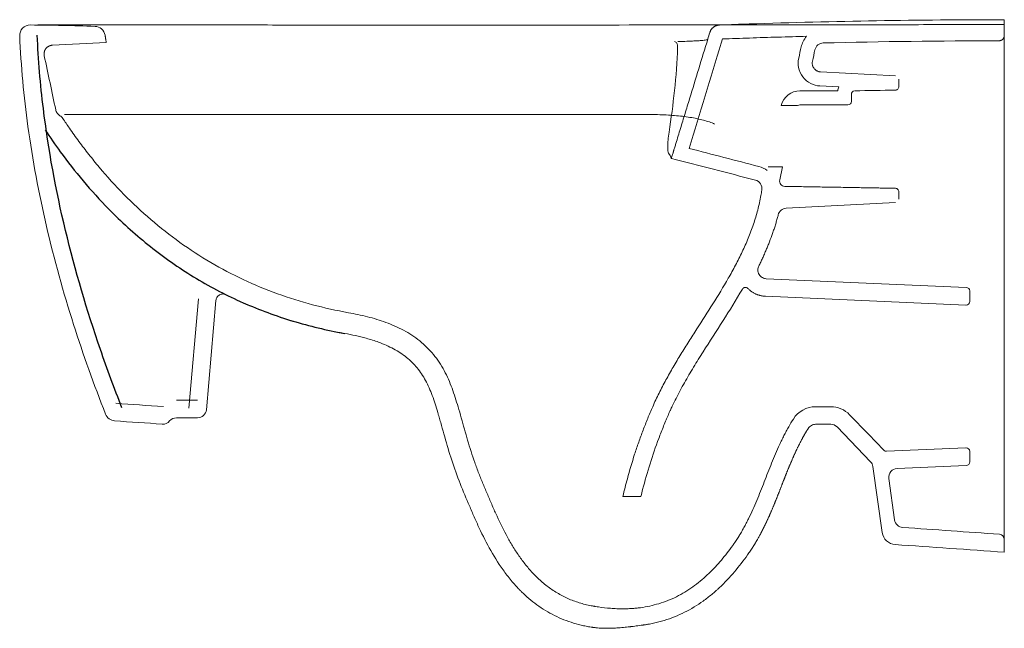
# Model space of a CAD drawing. Extents: x 1108 to 4137, y -1000 to 2421.
# Tile 5 of 5: x 3261 to 3821, y 1990 to 2337. Entities that reach past the tile are written whole.
import ezdxf

# ---------------------------------------------------------------- set-up
doc = ezdxf.new("R2010")
doc.units = 0
doc.layers.add('2', color=7, linetype='CONTINUOUS')
doc.layers.add('3', color=7, linetype='CONTINUOUS')

msp = doc.modelspace()

# ---------------------------------------------------------------- linework, layer by layer
at = {"layer": '2', "color": 60, "linetype": 'Continuous', "lineweight": 13}
for points, knots in [([(3635.27, 2324.29, -91.39), (3637.24, 2324.34, -88), (3640.71, 2324.45, -80.96), (3644.69, 2324.62, -69.88), (3647.58, 2324.8, -58.48), (3650.28, 2325.04, -43.03), (3652.03, 2325.35, -23.51), (3652.35, 2325.61, -7.83), (3652.39, 2325.73)], [0, 0, 0, 0, 0.125, 0.25, 0.375, 0.5, 0.75, 1, 1, 1, 1]), ([(3635.19, 2321.1, -89.96), (3634.93, 2312.73, -86.14), (3634.3, 2304.54, -82.02), (3632.59, 2288.42, -73.3), (3631.52, 2280.52, -68.72), (3630.32, 2272.77, -63.92)], [0, 0, 0, 0, 0.5, 0.5, 1, 1, 1, 1]), ([(3630.32, 2272.77, -63.92), (3629.82, 2269.54, -61.93), (3629.59, 2266.77, -59.22), (3629.56, 2263.67, -54.48), (3629.6, 2262.8, -52.76), (3629.77, 2261.48, -49.22), (3629.9, 2261.02, -47.4), (3630.07, 2260.77, -45.51)], [0, 0, 0, 0, 0.5, 0.5, 0.75, 0.75, 1, 1, 1, 1])]:
    msp.add_open_spline(points, degree=3, knots=knots, dxfattribs=at)
for points in [[(3633.47, 2324.24, -94.38), (3634.02, 2324.25, -93.5), (3634.49, 2323.95, -92.58), (3634.8, 2323.36, -91.78)], [(3634.8, 2323.36, -91.78), (3635.09, 2322.8, -91), (3635.22, 2322.01, -90.37), (3635.19, 2321.1, -89.96)], [(3630.07, 2260.77, -45.51), (3631.44, 2258.72, -30.47), (3631.64, 2257.84, -15.23), (3631.64, 2257.84)]]:
    msp.add_open_spline(points, degree=3, dxfattribs=at)
at = {"layer": '3', "color": 254, "linetype": 'Continuous', "lineweight": 13}
for p, q in [((3821.09, 2336.74), (3821.09, 2327.74)), ((3660.77, 2325.77), (3660.04, 2323.4)), ((3716.53, 2307.05), (3759.19, 2304.81)), ((3761.09, 2302.81), (3761.09, 2298.67)), ((3727.02, 2298.49), (3716.12, 2299.06)), ((3704.81, 2296.24), (3726.28, 2296.24)), ((3734.09, 2294.27), (3734.09, 2290.24)), ((3703.49, 2287.93), (3694.15, 2287.93)), ((3732.09, 2288.24), (3704.81, 2288.24)), ((3686.7, 2252.93), (3694.88, 2252.93)), ((3694.88, 2252.93), (3693.3, 2245.52)), ((3761.09, 2238.8), (3761.09, 2234.66)), ((3759.19, 2232.66), (3697.02, 2229.4)), ((3685.64, 2189.34), (3799.47, 2184.37)), ((3799.29, 2174.37), (3685.2, 2179.35)), ((3801.38, 2182.37), (3801.38, 2176.37)), ((3362.55, 2177.89), (3357.1, 2115.62)), ((3372.51, 2177.02), (3367.06, 2114.75)), ((3362.08, 2120.19), (3350.02, 2120.19)), ((3713.75, 2116.5), (3722.3, 2116.5)), ((3362.08, 2110.19), (3350.02, 2110.19)), ((3733.09, 2111.92), (3743.75, 2100.88)), ((3821.09, 2107.58), (3821.09, 2108.4)), ((3722.3, 2106.5), (3713.75, 2106.5)), ((3744.99, 2085.2), (3725.9, 2104.97)), ((3743.75, 2100.88), (3752.58, 2091.74)), ((3754.1, 2091.13), (3799.29, 2093.1)), ((3801.38, 2091.11), (3801.38, 2085.1)), ((3751.61, 2044.95), (3746.34, 2082.43)), ((3799.47, 2083.1), (3760.1, 2081.38)), ((3755.37, 2075.69), (3758.68, 2052.09)), ((3821.09, 2040.96), (3821.09, 2033.74))]:
    msp.add_line(p, q, dxfattribs=at)
at = {"layer": '3', "color": 60, "linetype": 'Continuous', "lineweight": 13}
for p, q in [((3821.09, 2333.92), (3821.09, 2336.74)), ((3821.09, 2333.92), (3821.09, 2336.74)), ((3821.09, 2327.95), (3821.09, 2333.92)), ((3821.09, 2113.43), (3821.09, 2327.95)), ((3286.25, 2282.78), (3343.52, 2282.78)), ((3343.52, 2282.78), (3349.76, 2282.78)), ((3349.76, 2282.78), (3383.28, 2282.78)), ((3383.28, 2282.78), (3589.38, 2282.78)), ((3589.38, 2282.78), (3618.01, 2282.78)), ((3821.09, 2108.4), (3821.09, 2113.43)), ((3821.09, 2095.56), (3821.09, 2107.58)), ((3821.09, 2035.59), (3821.09, 2095.56)), ((3821.09, 2033.74), (3821.09, 2035.59))]:
    msp.add_line(p, q, dxfattribs=at)
at = {"layer": '3', "color": 254, "linetype": 'Continuous', "lineweight": 13}
for centre, radius, start, end in [((3266.85, 2327.72), 6, 89.6878, 182.4919), ((3704.81, 2285.24), 3, 90, 116.0858), ((3678.19, 2240.63), 13, 51.6818, 75.4876), ((3678.19, 2240.63), 5, 349.937, 75.4876), ((3673.76, 2182.39), 2, 44.6246, 149.9696), ((3799.38, 2182.37), 2, 0, 87.5), ((3350.02, 2105.19), 5, 90, 140.3706), ((3722.3, 2101.5), 5, 44, 90), ((3754.02, 2093.13), 2, 224, 272.5), ((3741.39, 2081.73), 5, 8, 44), ((3799.38, 2085.1), 2, 272.5, 0), ((3760.32, 2076.39), 5, 92.5, 188), ((3763.64, 2052.79), 5, 188, 266)]:
    msp.add_arc(centre, radius, start, end, dxfattribs=at)
at = {"layer": '3', "color": 254, "linetype": 'Continuous', "lineweight": 13, "extrusion": (0, 0, -1)}
for centre, radius, start, end in [((-3704.81, 2285.24), 11, 14.1787, 90), ((-3362.08, 2115.19), 5, 185, 270), ((-3722.3, 2101.5), 15, 90, 136), ((-3342.31, 2111.57), 5, 219.6294, 274)]:
    msp.add_arc(centre, radius, start, end, dxfattribs=at)
at = {"layer": '3', "color": 254, "linetype": 'Continuous', "lineweight": 13, "extrusion": (-1.9011e-12, -2.71875e-11, -1)}
for centre, radius, start, end in [((-3732.09, 2290.24, 0), 2, 180, 270), ((-3799.38, 2176.37, 0), 2, 180, 272.5), ((-3818.09, 2040.96, 0), 3, 94, 180)]:
    msp.add_arc(centre, radius, start, end, dxfattribs=at)
at = {"layer": '3', "color": 254, "linetype": 'Continuous', "lineweight": 13, "extrusion": (1.90983e-10, 2.60084e-10, -1)}
msp.add_arc((-3315.28, 2114.46, 0), 6, 274, 338.5806, dxfattribs=at)
at = {"layer": '3', "color": 254, "linetype": 'Continuous', "lineweight": 13, "extrusion": (1.66e-14, -1.22e-14, -1)}
for centre, radius, start, end in [((-3799.38, 2091.11), 2, 87.5, 180), ((-3759.53, 2046.06), 8, 274, 352)]:
    msp.add_arc(centre, radius, start, end, dxfattribs=at)
at = {"layer": '3', "color": 254, "linetype": 'Continuous', "lineweight": 13, "extrusion": (0, 0, -1)}
for centre, major_axis, ratio, start_param, end_param in [((3736.09, 2294.27), (-2, 0), 1, 0, 1.384502), ((3696.24, 2244.9), (-2.93, 0.62), 0.999999, 4.520403, 6.283185)]:
    msp.add_ellipse(centre, major_axis=major_axis, ratio=ratio, start_param=start_param, end_param=end_param, dxfattribs=at)
at = {"layer": '3', "color": 254, "linetype": 'Continuous', "lineweight": 13}
msp.add_ellipse((3713.75, 2101.5), major_axis=(0, 15), ratio=1, start_param=0.000001, end_param=1.008589, dxfattribs=at)
at = {"layer": '3', "color": 60, "linetype": 'Continuous', "lineweight": 13}
for points, degree in [([(3675.83, 2334.3), (3724.23, 2335.92), (3772.66, 2336.74), (3821.09, 2336.74)], 3), ([(3266.88, 2333.72), (3279.16, 2333.65), (3291.44, 2333.39), (3303.72, 2332.93)], 3), ([(3272.99, 2333.73), (3271.9, 2333.72), (3271.24, 2333.72), (3271.17, 2333.72)], 3), ([(3277.07, 2333.73), (3275.55, 2333.73), (3274.07, 2333.73), (3272.99, 2333.73)], 3), ([(3374.07, 2333.72), (3341.73, 2333.73), (3309.4, 2333.73), (3277.07, 2333.73)], 3), ([(3640.77, 2333.73), (3611.24, 2333.72), (3581.72, 2333.7), (3552.19, 2333.7)], 3), ([(3647.76, 2333.74), (3645.43, 2333.73), (3643.1, 2333.73), (3640.77, 2333.73)], 3), ([(3309.4, 2327.97), (3310.13, 2323.82)], 1), ([(3652.39, 2325.73), (3652.77, 2326.98), (3653.15, 2328.22), (3653.53, 2329.47)], 3), ([(3676.1, 2326.31), (3670.99, 2326.14), (3665.88, 2325.95), (3660.77, 2325.77)], 3), ([(3705.54, 2321.33), (3706, 2323.39), (3707.04, 2325.53), (3708.63, 2327.27)], 3), ([(3310.13, 2323.82), (3299.91, 2323.28), (3289.68, 2322.75), (3279.45, 2322.21)], 3), ([(3660.04, 2323.4), (3653.94, 2303.43), (3647.84, 2283.46), (3641.73, 2263.49)], 3), ([(3704.1, 2314.86), (3704.58, 2317.01), (3705.06, 2319.17), (3705.54, 2321.33)], 3), ([(3713.35, 2319.59), (3712.87, 2317.44), (3712.39, 2315.28), (3711.91, 2313.12)], 3), ([(3718.11, 2323.51), (3717.08, 2323.49), (3714.78, 2322.71), (3713.57, 2320.6), (3713.35, 2319.59)], 3), ([(3818.09, 2324.74), (3784.76, 2324.71), (3751.43, 2324.3), (3718.11, 2323.51)], 3), ([(3274.83, 2316.18), (3277.01, 2305.91), (3279.19, 2295.65), (3281.37, 2285.38)], 3), ([(3716.12, 2299.06), (3714.46, 2299.14), (3710.87, 2299.98), (3706.06, 2303.87), (3703.59, 2309.55), (3703.75, 2313.24), (3704.1, 2314.86)], 3), ([(3726.28, 2296.24), (3726.44, 2296.99), (3726.68, 2297.75), (3727.02, 2298.49)], 3), ([(3759.12, 2296.67), (3759.36, 2296.68), (3759.86, 2296.77), (3760.56, 2297.23), (3761.01, 2297.93), (3761.09, 2298.44), (3761.09, 2298.67)], 3), ([(3759.12, 2296.67), (3751.43, 2296.54), (3743.74, 2296.4), (3736.05, 2296.27)], 3), ([(3281.37, 2285.38), (3281.51, 2284.72), (3282.09, 2283.4), (3283.16, 2282.44), (3283.75, 2282.1)], 3), ([(3283.75, 2282.1), (3284.42, 2281.71), (3284.99, 2281.16), (3285.4, 2280.54)], 3), ([(3618.01, 2282.78), (3619.85, 2282.78), (3621.78, 2282.76), (3623.84, 2282.71)], 3), ([(3623.85, 2282.71), (3625.5, 2282.67), (3628.76, 2282.55), (3633.48, 2282.23), (3637.97, 2281.78), (3642.24, 2281.18), (3646.25, 2280.44), (3649.96, 2279.56), (3653.35, 2278.56), (3655.35, 2277.77), (3656.27, 2277.32)], 3), ([(3641.73, 2263.49), (3654.97, 2260.07), (3668.21, 2256.64), (3681.45, 2253.21)], 3), ([(3679.44, 2245.47), (3663.51, 2249.59), (3647.57, 2253.72), (3631.64, 2257.84)], 3), ([(3306.09, 2252.82), (3310.59, 2247.48), (3319.99, 2237.12), (3335.29, 2222.76), (3351.78, 2209.77), (3369.37, 2198.33), (3387.94, 2188.55), (3407.34, 2180.52), (3427.37, 2174.26), (3441.03, 2171.24), (3447.9, 2170)], 3), ([(3696.18, 2241.9), (3734.09, 2241.24)], 1), ([(3734.09, 2241.24), (3759.12, 2240.8)], 1), ([(3682.58, 2236.73), (3682.76, 2237.74), (3682.94, 2238.75), (3683.11, 2239.75)], 3), ([(3761.09, 2238.8), (3761.09, 2239.04), (3761.01, 2239.54), (3760.56, 2240.24), (3759.86, 2240.7), (3759.36, 2240.8), (3759.12, 2240.8)], 3), ([(3697.02, 2229.4), (3696.03, 2229.35), (3693.87, 2228.58), (3692.68, 2226.61), (3692.44, 2225.66)], 3), ([(3681.37, 2196.55), (3681.06, 2195.92), (3680.63, 2194.37), (3681.33, 2191.66), (3683.38, 2189.74), (3684.94, 2189.37), (3685.64, 2189.34)], 3), ([(3378.27, 2180.25), (3377.78, 2180.5), (3376.56, 2180.84), (3374.44, 2180.33), (3372.9, 2178.78), (3372.56, 2177.57), (3372.51, 2177.02)], 3), ([(3457.95, 2155.49), (3454.04, 2156.56), (3449.97, 2157.43), (3445.78, 2158.19)], 3), ([(3342.66, 2116.55), (3333.63, 2117.18), (3324.59, 2117.82), (3315.56, 2118.45)], 3), ([(3630.86, 2114.02), (3630.59, 2113.43), (3630.33, 2112.83), (3630.07, 2112.24)], 3), ([(3341.97, 2106.58), (3332.93, 2107.21), (3323.9, 2107.84), (3314.86, 2108.47)], 3), ([(3713.75, 2106.5), (3712.95, 2106.5), (3711.22, 2106.08), (3709.95, 2104.84), (3709.52, 2104.16)], 3), ([(3763.29, 2047.8), (3781.62, 2046.52), (3799.96, 2045.24), (3818.3, 2043.96)], 3), ([(3821.09, 2033.74), (3800.38, 2035.18), (3779.68, 2036.63), (3758.97, 2038.08)], 3), ([(3614.02, 2002.15), (3615.8, 2002.39), (3619.35, 2003.01), (3624.57, 2004.36), (3629.66, 2006.14), (3634.59, 2008.35), (3639.31, 2010.95), (3643.82, 2013.92), (3648.1, 2017.2), (3650.8, 2019.58), (3652.11, 2020.8)], 3), ([(3604.02, 2001.51), (3604.86, 2001.51), (3606.53, 2001.53), (3609.03, 2001.65), (3611.53, 2001.84), (3613.19, 2002.03), (3614.02, 2002.15)], 3)]:
    msp.add_open_spline(points, degree=degree, dxfattribs=at)
for points, knots in [([(3303.72, 2332.93), (3305.07, 2332.88), (3306.41, 2332.35), (3308.46, 2330.56), (3309.16, 2329.31), (3309.4, 2327.97)], [0, 0, 0, 0, 0.5, 0.5, 1, 1, 1, 1]), ([(3552.19, 2333.69), (3522.5, 2333.69), (3477.97, 2333.7), (3418.6, 2333.71), (3388.91, 2333.72), (3374.07, 2333.72)], [0, 0, 0, 0, 0.5, 0.75, 1, 1, 1, 1]), ([(3821.09, 2333.92), (3806.65, 2333.92), (3777.76, 2333.91), (3719.99, 2333.87), (3676.65, 2333.8), (3647.76, 2333.74)], [0, 0, 0, 0, 0.25, 0.5, 1, 1, 1, 1]), ([(3659.05, 2333.71), (3659.26, 2333.71), (3659.46, 2333.72), (3659.73, 2333.73), (3662.45, 2333.83), (3667.83, 2334.03), (3673.16, 2334.21), (3675.83, 2334.3)], [0, 0, 0, 0, 0.037156, 0.037156, 0.047161, 0.52358, 1, 1, 1, 1]), ([(3309.7, 2112.27), (3303.11, 2129.07), (3290.52, 2164.26), (3275.3, 2218.9), (3264.98, 2273.84), (3261.6, 2310.26), (3260.85, 2327.46)], [0, 0, 0, 0, 0.244244, 0.50561, 0.766975, 1, 1, 1, 1]), ([(3631.64, 2257.84), (3631.85, 2258.55), (3632.18, 2259.61), (3632.56, 2260.85), (3632.75, 2261.47), (3632.85, 2261.82), (3632.92, 2262.04), (3633.16, 2262.84), (3633.6, 2264.25), (3634.88, 2268.45), (3636.83, 2274.82), (3639.42, 2283.3), (3642.88, 2294.62), (3647.2, 2308.76), (3650.66, 2320.08), (3652.39, 2325.73)], [0, 0, 0, 0, 0.03125, 0.046875, 0.054688, 0.058594, 0.0625, 0.064453, 0.09375, 0.125, 0.25, 0.375, 0.5, 0.75, 1, 1, 1, 1]), ([(3708.63, 2327.27), (3703.21, 2327.13), (3697.78, 2326.98), (3686.94, 2326.66), (3681.53, 2326.49), (3676.1, 2326.31)], [0, 0, 0, 0, 0.499996, 0.499996, 1, 1, 1, 1]), ([(3285.4, 2280.54), (3286.62, 2278.7), (3289.61, 2274.29), (3294.51, 2267.44), (3300.16, 2260.02), (3304.09, 2255.2), (3306.09, 2252.82)], [0, 0, 0, 0, 0.192021, 0.461348, 0.730674, 1, 1, 1, 1]), ([(3621.02, 2116.5), (3622.16, 2119.09), (3624.56, 2124.21), (3628.49, 2131.73), (3632.67, 2139.12), (3637.04, 2146.4), (3641.54, 2153.6), (3647.64, 2163.13), (3655.33, 2175.01), (3662.71, 2187.07), (3668.18, 2196.98), (3672, 2204.57), (3675.44, 2212.33), (3678.42, 2220.28), (3680.87, 2228.41), (3682.08, 2233.94), (3682.58, 2236.73)], [0, 0, 0, 0, 0.0625, 0.125, 0.1875, 0.25, 0.3125, 0.375, 0.5, 0.625, 0.6875, 0.75, 0.8125, 0.875, 0.9375, 1, 1, 1, 1]), ([(3692.44, 2225.66), (3692.36, 2225.36), (3692.07, 2224.26), (3691.55, 2222.34), (3690.83, 2219.92), (3690.06, 2217.52), (3688.98, 2214.33), (3687.81, 2211.17), (3686.57, 2208.05), (3685.6, 2205.72), (3684.59, 2203.4), (3683.55, 2201.1), (3682.48, 2198.82), (3681.75, 2197.3), (3681.37, 2196.55)], [0, 0, 0, 0, 0.029092, 0.110001, 0.19091, 0.271819, 0.352728, 0.514546, 0.595455, 0.676364, 0.757273, 0.838182, 0.919091, 1, 1, 1, 1]), ([(3445.78, 2158.19), (3431.49, 2160.76), (3417.35, 2164.48), (3394.98, 2172.56), (3386.51, 2176.17), (3378.27, 2180.25)], [0, 0, 0, 0, 0.614004, 0.614004, 1, 1, 1, 1]), ([(3672.03, 2183.39), (3668.48, 2177.27), (3664.78, 2171.33), (3657.25, 2159.52), (3653.42, 2153.65), (3647.86, 2144.86), (3646.04, 2141.93), (3642.5, 2136.07), (3640.77, 2133.13), (3637.45, 2127.22), (3635.85, 2124.26), (3633.59, 2119.78), (3632.85, 2118.28), (3631.78, 2116.02), (3631.43, 2115.27), (3631.01, 2114.35), (3630.94, 2114.18), (3630.86, 2114.02)], [0, 0, 0, 0, 0.251476, 0.251476, 0.50937, 0.50937, 0.638317, 0.638317, 0.767264, 0.767264, 0.896211, 0.896211, 0.960684, 0.960684, 0.992921, 0.992921, 1, 1, 1, 1]), ([(3447.9, 2170), (3451.52, 2169.35), (3456.92, 2168.23), (3464, 2166.27), (3469.23, 2164.54), (3474.35, 2162.48), (3479.31, 2160.07), (3484.05, 2157.26), (3488.52, 2154.02), (3492.64, 2150.36), (3496.36, 2146.28), (3499.63, 2141.84), (3502.45, 2137.1), (3504.84, 2132.13), (3506.89, 2127.01), (3508.68, 2121.8), (3509.75, 2118.29), (3510.28, 2116.53)], [0, 0, 0, 0, 0.125, 0.1875, 0.25, 0.3125, 0.375, 0.4375, 0.5, 0.5625, 0.625, 0.6875, 0.75, 0.8125, 0.875, 0.9375, 1, 1, 1, 1]), ([(3498.74, 2113.22), (3497.75, 2116.56), (3496.73, 2119.78), (3494.46, 2125.89), (3493.22, 2128.75), (3490.39, 2134.01), (3488.8, 2136.42), (3485.21, 2140.81), (3483.19, 2142.8), (3478.71, 2146.39), (3476.24, 2148), (3470.92, 2150.87), (3468.07, 2152.12), (3462.78, 2154.06), (3460.39, 2154.81), (3457.95, 2155.48)], [0, 0, 0, 0, 0.146502, 0.146502, 0.294404, 0.294404, 0.442306, 0.442306, 0.590208, 0.590208, 0.73811, 0.73811, 0.886012, 0.886012, 1, 1, 1, 1]), ([(3545.19, 2012.43), (3545.14, 2012.49), (3545.09, 2012.54), (3544.8, 2012.84), (3544.58, 2013.07), (3543.91, 2013.78), (3543.47, 2014.26), (3542.16, 2015.69), (3541.32, 2016.67), (3538.87, 2019.62), (3537.33, 2021.63), (3532.96, 2027.77), (3530.38, 2031.97), (3525.69, 2040.44), (3523.58, 2044.72), (3520.63, 2051.12), (3519.68, 2053.25), (3517.84, 2057.52), (3517, 2059.5), (3514.33, 2065.74), (3512.53, 2070.02), (3509.15, 2078.79), (3507.58, 2083.25), (3504.72, 2092.18), (3503.43, 2096.62), (3501.59, 2103.17), (3500.99, 2105.33), (3500.1, 2108.51), (3499.8, 2109.57), (3499.35, 2111.13), (3499.2, 2111.65), (3498.97, 2112.43), (3498.9, 2112.69), (3498.81, 2112.97), (3498.81, 2113), (3498.8, 2113.03)], [0, 0, 0, 0, 0.00199, 0.00199, 0.009904, 0.009904, 0.025733, 0.025733, 0.05739, 0.05739, 0.120704, 0.120704, 0.247333, 0.247333, 0.373962, 0.373962, 0.437276, 0.437276, 0.500591, 0.500591, 0.627219, 0.627219, 0.753848, 0.753848, 0.880477, 0.880477, 0.943791, 0.943791, 0.975448, 0.975448, 0.991277, 0.991277, 0.999191, 0.999191, 1, 1, 1, 1]), ([(3510.28, 2116.53), (3510.9, 2114.41), (3512.11, 2110.16), (3513.88, 2103.77), (3515.71, 2097.39), (3517.65, 2091.05), (3519.77, 2084.77), (3522.07, 2078.55), (3524.13, 2073.43), (3525.84, 2069.35), (3527.14, 2066.3), (3528.45, 2063.25), (3530.18, 2059.18), (3533.31, 2052.11), (3537.23, 2044.18), (3541.67, 2036.53), (3545.31, 2030.99), (3549.31, 2025.69), (3552.25, 2022.39), (3553.79, 2020.8)], [0, 0, 0, 0, 0.0625, 0.125, 0.1875, 0.25, 0.3125, 0.375, 0.4375, 0.46875, 0.5, 0.53125, 0.5625, 0.625, 0.75, 0.8125, 0.875, 0.9375, 1, 1, 1, 1]), ([(3604.07, 2065.5), (3604.86, 2068.87), (3606.88, 2076.9), (3609.93, 2087.16), (3613.02, 2096.3), (3615.51, 2103.1), (3617.72, 2108.72), (3619.58, 2113.17), (3620.53, 2115.39), (3621.02, 2116.5)], [0, 0, 0, 0, 0.192832, 0.461888, 0.596416, 0.730944, 0.865472, 0.932736, 1, 1, 1, 1]), ([(3630.07, 2112.24), (3629.86, 2111.76), (3629.66, 2111.31), (3629.21, 2110.26), (3628.96, 2109.67), (3628.22, 2107.91), (3627.73, 2106.73), (3626.3, 2103.2), (3625.37, 2100.83), (3622.69, 2093.69), (3621.03, 2088.88), (3617.98, 2079.18), (3616.58, 2074.29), (3614.98, 2068.07), (3614.66, 2066.79), (3614.35, 2065.5)], [0, 0, 0, 0, 0.031446, 0.031446, 0.070053, 0.070053, 0.147267, 0.147267, 0.301696, 0.301696, 0.610553, 0.610553, 0.91941, 0.91941, 1, 1, 1, 1]), ([(3666.87, 2037.99), (3667.42, 2038.76), (3668.22, 2039.94), (3669.26, 2041.54), (3669.81, 2042.39), (3670.12, 2042.9), (3670.21, 2043.05), (3670.29, 2043.18), (3670.35, 2043.28), (3670.39, 2043.34), (3670.47, 2043.47), (3670.59, 2043.67), (3670.96, 2044.27), (3671.74, 2045.6), (3672.92, 2047.68), (3674.26, 2050.2), (3675.98, 2053.6), (3678, 2057.91), (3680.27, 2063.16), (3683.13, 2070.22), (3686.55, 2079.11), (3690.09, 2087.95), (3692.8, 2094.05), (3694.43, 2097.49), (3695.7, 2100.05), (3697.03, 2102.58), (3698.78, 2105.75), (3700.15, 2108.04), (3701.06, 2109.49)], [0, 0, 0, 0, 0.035971, 0.053956, 0.071941, 0.07419, 0.076438, 0.078686, 0.07981, 0.080934, 0.081496, 0.08543, 0.089927, 0.107912, 0.143883, 0.179853, 0.215824, 0.287765, 0.359707, 0.431648, 0.575531, 0.719414, 0.791355, 0.827326, 0.863296, 0.899267, 0.935238, 1, 1, 1, 1]), ([(3709.52, 2104.16), (3709.44, 2104.04), (3709.25, 2103.73), (3708.94, 2103.23), (3708.61, 2102.68), (3708.16, 2101.94), (3707.73, 2101.2), (3707.3, 2100.45), (3706.87, 2099.7), (3706.45, 2098.95), (3706.04, 2098.19), (3705.68, 2097.53), (3705.39, 2096.98), (3705.19, 2096.6), (3705.13, 2096.48), (3705.07, 2096.36), (3704.87, 2095.98), (3704.63, 2095.52), (3704.39, 2095.04), (3704.2, 2094.66), (3703.98, 2094.22), (3703.79, 2093.84), (3703.67, 2093.6), (3703.55, 2093.35), (3703.36, 2092.97), (3703.15, 2092.53), (3702.96, 2092.14), (3702.69, 2091.56), (3702.41, 2090.97), (3702.14, 2090.38), (3701.96, 2089.99), (3701.78, 2089.6), (3701.6, 2089.21), (3701.43, 2088.82), (3701.21, 2088.32), (3700.99, 2087.83), (3700.81, 2087.44), (3700.64, 2087.04), (3700.47, 2086.65), (3700.3, 2086.25), (3700.04, 2085.66), (3699.79, 2085.06), (3699.53, 2084.47), (3699.37, 2084.07), (3699.18, 2083.62), (3699.02, 2083.24), (3698.94, 2083.04), (3698.91, 2082.98), (3698.88, 2082.91), (3698.8, 2082.72), (3698.64, 2082.33), (3698.47, 2081.91), (3698.35, 2081.61), (3698.29, 2081.48), (3698.24, 2081.36), (3698.08, 2080.96), (3697.9, 2080.51), (3697.74, 2080.11), (3697.69, 2080), (3697.67, 2079.95), (3697.66, 2079.92), (3697.65, 2079.88), (3697.57, 2079.7), (3697.42, 2079.33), (3697.24, 2078.88), (3697.1, 2078.53), (3697.02, 2078.33), (3696.9, 2078.03), (3696.73, 2077.58), (3696.55, 2077.13), (3696.43, 2076.83), (3696.35, 2076.63), (3696.21, 2076.28), (3696.05, 2075.88), (3695.92, 2075.53), (3695.84, 2075.33), (3695.64, 2074.82), (3695.42, 2074.27), (3695.19, 2073.67), (3695.03, 2073.27), (3694.86, 2072.82), (3694.7, 2072.42), (3694.6, 2072.16), (3694.5, 2071.91), (3694.35, 2071.51), (3694.18, 2071.09), (3694.06, 2070.78), (3694.01, 2070.66), (3693.96, 2070.53), (3693.81, 2070.13), (3693.63, 2069.68), (3693.47, 2069.28), (3693.43, 2069.15), (3693.4, 2069.08), (3693.36, 2068.98), (3693.21, 2068.61), (3693.04, 2068.17), (3692.89, 2067.77), (3692.84, 2067.65), (3692.79, 2067.52), (3692.67, 2067.22), (3692.5, 2066.8), (3692.34, 2066.39), (3692.24, 2066.14), (3692.14, 2065.89), (3691.99, 2065.49), (3691.81, 2065.04), (3691.65, 2064.64), (3691.41, 2064.04), (3691.17, 2063.44), (3690.92, 2062.84), (3690.76, 2062.44), (3690.6, 2062.04), (3690.44, 2061.64), (3690.27, 2061.24), (3690.07, 2060.75), (3689.86, 2060.25), (3689.7, 2059.85), (3689.49, 2059.35), (3689.29, 2058.88), (3689.13, 2058.48), (3689.07, 2058.36), (3689.02, 2058.23), (3688.85, 2057.84), (3688.65, 2057.37), (3688.44, 2056.87), (3688.27, 2056.48), (3688.07, 2056.03), (3687.9, 2055.64), (3687.79, 2055.39), (3687.69, 2055.14), (3687.51, 2054.75), (3687.31, 2054.31), (3687.14, 2053.91), (3686.87, 2053.32), (3686.6, 2052.73), (3686.33, 2052.15), (3686.15, 2051.76), (3685.97, 2051.36), (3685.79, 2050.97), (3685.6, 2050.58), (3685.37, 2050.1), (3685.14, 2049.61), (3684.95, 2049.22), (3684.76, 2048.84), (3684.57, 2048.45), (3684.38, 2048.06), (3684.1, 2047.48), (3683.8, 2046.91), (3683.51, 2046.33), (3683.31, 2045.95), (3683.09, 2045.52), (3682.9, 2045.15), (3682.8, 2044.96), (3682.76, 2044.9), (3682.73, 2044.84), (3682.63, 2044.65), (3682.44, 2044.28), (3682.22, 2043.87), (3682.07, 2043.59), (3682, 2043.47), (3681.94, 2043.35), (3681.73, 2042.97), (3681.5, 2042.55), (3681.29, 2042.17), (3681.22, 2042.05), (3681.19, 2041.99), (3681.13, 2041.9), (3680.93, 2041.54), (3680.53, 2040.84), (3680.1, 2040.09), (3679.8, 2039.58), (3679.69, 2039.39), (3679.58, 2039.21), (3679.44, 2038.98), (3679.11, 2038.42), (3678.6, 2037.6), (3677.68, 2036.14), (3676.74, 2034.69), (3675.77, 2033.27), (3675.28, 2032.56), (3675.03, 2032.21)], [0, 0, 0, 0, 0.005572, 0.013657, 0.021741, 0.029826, 0.045996, 0.054081, 0.062165, 0.078335, 0.08642, 0.094505, 0.106632, 0.109663, 0.110674, 0.111685, 0.114716, 0.126844, 0.130886, 0.134928, 0.143013, 0.149077, 0.151098, 0.153119, 0.159183, 0.167268, 0.17131, 0.175352, 0.191522, 0.195564, 0.199607, 0.207691, 0.211734, 0.215776, 0.223861, 0.231946, 0.235988, 0.240031, 0.248115, 0.252158, 0.2562, 0.27237, 0.276412, 0.280454, 0.288539, 0.294603, 0.296119, 0.296624, 0.297129, 0.298645, 0.304709, 0.312794, 0.315825, 0.316836, 0.317847, 0.320878, 0.333006, 0.336037, 0.337048, 0.337553, 0.337932, 0.338216, 0.339069, 0.345133, 0.353218, 0.35726, 0.359281, 0.361302, 0.369387, 0.377472, 0.379493, 0.381514, 0.385557, 0.393641, 0.397684, 0.399705, 0.401726, 0.417896, 0.421938, 0.425981, 0.434065, 0.440129, 0.44215, 0.444171, 0.450235, 0.45832, 0.461351, 0.462362, 0.463373, 0.466404, 0.478532, 0.481563, 0.482574, 0.483585, 0.484343, 0.486616, 0.498744, 0.501775, 0.502786, 0.503797, 0.506828, 0.514913, 0.520977, 0.522998, 0.525019, 0.531083, 0.539167, 0.54321, 0.547252, 0.563422, 0.567464, 0.571507, 0.579591, 0.583634, 0.587676, 0.595761, 0.603846, 0.607888, 0.611931, 0.624058, 0.627089, 0.6281, 0.629111, 0.632142, 0.64427, 0.648312, 0.652354, 0.660439, 0.666503, 0.668524, 0.670545, 0.676609, 0.684694, 0.688736, 0.692778, 0.708948, 0.71299, 0.717033, 0.725117, 0.72916, 0.733202, 0.741287, 0.749372, 0.753414, 0.757457, 0.765541, 0.769584, 0.773626, 0.789796, 0.793838, 0.79788, 0.805965, 0.812029, 0.813545, 0.81405, 0.814555, 0.816071, 0.822135, 0.83022, 0.833251, 0.834262, 0.835273, 0.838304, 0.850432, 0.853463, 0.854474, 0.855485, 0.856242, 0.858516, 0.870644, 0.886813, 0.890855, 0.892877, 0.894898, 0.89894, 0.902983, 0.919152, 0.935322, 0.967661, 0.98383, 1, 1, 1, 1]), ([(3614.35, 2065.5), (3612.74, 2065.5), (3610.33, 2065.5), (3607.72, 2065.5), (3606.71, 2065.5), (3606.41, 2065.5), (3606.23, 2065.5), (3605.93, 2065.5), (3605.2, 2065.5), (3604.55, 2065.5), (3604.07, 2065.5)], [0, 0, 0, 0, 0.5, 0.75, 0.8125, 0.8125, 0.84375, 0.84375, 0.875, 1, 1, 1, 1]), ([(3652.11, 2020.8), (3654.63, 2023.16), (3659.4, 2028.17), (3664.09, 2034.11), (3666.49, 2037.45), (3666.87, 2037.99)], [0, 0, 0, 0, 0.456582, 0.913164, 1, 1, 1, 1]), ([(3675.03, 2032.21), (3672.71, 2028.93), (3670.24, 2025.71), (3664.91, 2019.44), (3662.03, 2016.39), (3658.94, 2013.5)], [0, 0, 0, 0, 0.496516, 0.496516, 1, 1, 1, 1]), ([(3553.79, 2020.8), (3555.4, 2019.15), (3558.78, 2016), (3564.34, 2011.84), (3570.34, 2008.37), (3576.73, 2005.64), (3582.27, 2004.02), (3585.95, 2003.27), (3587.52, 2003.01), (3588.09, 2002.91), (3588.94, 2002.77), (3591.93, 2002.3), (3595.95, 2001.83), (3599.98, 2001.59), (3602, 2001.53), (3603.16, 2001.51), (3603.73, 2001.5), (3604.02, 2001.5)], [0, 0, 0, 0, 0.125, 0.25, 0.375, 0.5, 0.625, 0.6875, 0.703125, 0.710938, 0.71875, 0.75, 0.875, 0.9375, 0.96875, 0.984375, 1, 1, 1, 1]), ([(3585.99, 1991.1), (3585.51, 1991.17), (3584.55, 1991.34), (3582.63, 1991.7), (3579.29, 1992.43), (3574.59, 1993.75), (3569.09, 1995.8), (3563.79, 1998.31), (3558.72, 2001.25), (3553.91, 2004.6), (3550.13, 2007.71), (3547.62, 2010.03), (3546.4, 2011.22), (3545.71, 2011.91), (3545.36, 2012.26), (3545.19, 2012.43)], [0, 0, 0, 0, 0.031233, 0.062483, 0.124984, 0.249987, 0.374989, 0.499991, 0.624993, 0.749996, 0.874998, 0.937499, 0.968749, 0.984375, 1, 1, 1, 1]), ([(3658.94, 2013.5), (3658.66, 2013.24), (3658.35, 2012.95), (3657.67, 2012.33), (3657.3, 2012), (3656.16, 2010.99), (3655.39, 2010.33), (3653.04, 2008.39), (3651.43, 2007.14), (3646.42, 2003.56), (3642.88, 2001.4), (3635.42, 1997.67), (3631.53, 1996.1), (3625.53, 1994.27), (3623.51, 1993.75), (3620.46, 1993.09), (3619.44, 1992.89), (3618.25, 1992.69), (3618.09, 1992.66), (3617.92, 1992.63)], [0, 0, 0, 0, 0.026981, 0.026981, 0.060165, 0.060165, 0.126533, 0.126533, 0.259268, 0.259268, 0.524738, 0.524738, 0.790209, 0.790209, 0.922944, 0.922944, 0.989312, 0.989312, 1, 1, 1, 1]), ([(3615.35, 1992.24), (3614.74, 1992.16), (3613.52, 1992), (3611.7, 1991.75), (3610.17, 1991.56), (3609.11, 1991.43), (3608.57, 1991.36), (3608.27, 1991.32), (3607.5, 1991.23), (3606.21, 1991.09), (3603.76, 1990.83), (3601.31, 1990.63), (3598.86, 1990.49), (3597.02, 1990.43), (3595.17, 1990.4), (3593.33, 1990.43), (3591.49, 1990.5), (3589.96, 1990.61), (3588.73, 1990.73), (3587.97, 1990.82), (3587.44, 1990.89), (3587.13, 1990.93), (3586.9, 1990.96), (3586.68, 1990.99), (3586.37, 1991.04), (3586.15, 1991.07), (3585.99, 1991.1)], [0, 0, 0, 0, 0.0625, 0.125, 0.1875, 0.21875, 0.234375, 0.242188, 0.25, 0.3125, 0.375, 0.5, 0.5625, 0.625, 0.6875, 0.75, 0.8125, 0.875, 0.90625, 0.9375, 0.953125, 0.960938, 0.96875, 0.976562, 0.984375, 1, 1, 1, 1]), ([(3617.92, 1992.63), (3617.58, 1992.57), (3617.23, 1992.52), (3616.63, 1992.42), (3616.37, 1992.39), (3615.99, 1992.33), (3615.86, 1992.31), (3615.61, 1992.28), (3615.46, 1992.26), (3615.35, 1992.24)], [0, 0, 0, 0, 0.404021, 0.404021, 0.70201, 0.70201, 0.851005, 0.851005, 1, 1, 1, 1])]:
    msp.add_open_spline(points, degree=3, knots=knots, dxfattribs=at)
for points, weights in [([(3653.53, 2329.47), (3654.78, 2333.55), (3659.05, 2333.71)], [1, 0.814792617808, 1]), ([(3821.09, 2327.74), (3821.09, 2324.74), (3818.09, 2324.74)], [1, 0.707352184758, 1]), ([(3279.45, 2322.21), (3273.61, 2321.9), (3274.83, 2316.18)], [0.999995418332, 0.64944902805, 1.00000296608]), ([(3711.91, 2313.12), (3710.63, 2307.36), (3716.53, 2307.05)], [1, 0.646067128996, 1.00000914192]), ([(3685.2, 2179.35), (3679.32, 2179.61), (3675.18, 2183.8)], [1, 0.824636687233, 0.784870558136])]:
    msp.add_rational_spline(points, weights, degree=2, dxfattribs=at)
at = {"layer": '3', "color": 60, "linetype": 'Continuous'}
for points, knots in [([(3319.01, 2115.92), (3314.7, 2126.9), (3310.61, 2137.96), (3299.1, 2171.39), (3292.4, 2193.99), (3281.43, 2239.71), (3277.15, 2262.83), (3272.63, 2300), (3271.45, 2313.94), (3270.84, 2327.89)], [0, 0, 0, 0, 0.16146, 0.16146, 0.48438, 0.48438, 0.8073, 0.8073, 1, 1, 1, 1]), ([(3275.4, 2273.91), (3278.16, 2269.75), (3281.01, 2265.65), (3288.08, 2255.97), (3292.39, 2250.46), (3296.91, 2245.1)], [0, 0, 0, 0, 0.417325, 0.417325, 1, 1, 1, 1]), ([(3296.91, 2245.1), (3301.58, 2239.54), (3306.47, 2234.15), (3318.57, 2221.84), (3325.96, 2215.11), (3341.52, 2202.55), (3349.69, 2196.73), (3366.71, 2186.15), (3375.55, 2181.39), (3393.76, 2173.02), (3403.12, 2169.41), (3422.18, 2163.34), (3431.87, 2160.88), (3443.02, 2158.7), (3444.4, 2158.44), (3445.78, 2158.19)], [0, 0, 0, 0, 0.124616, 0.124616, 0.294891, 0.294891, 0.465166, 0.465166, 0.635441, 0.635441, 0.805716, 0.805716, 0.97599, 0.97599, 1, 1, 1, 1])]:
    msp.add_open_spline(points, degree=3, knots=knots, dxfattribs=at)

doc.saveas('drawing.dxf')
